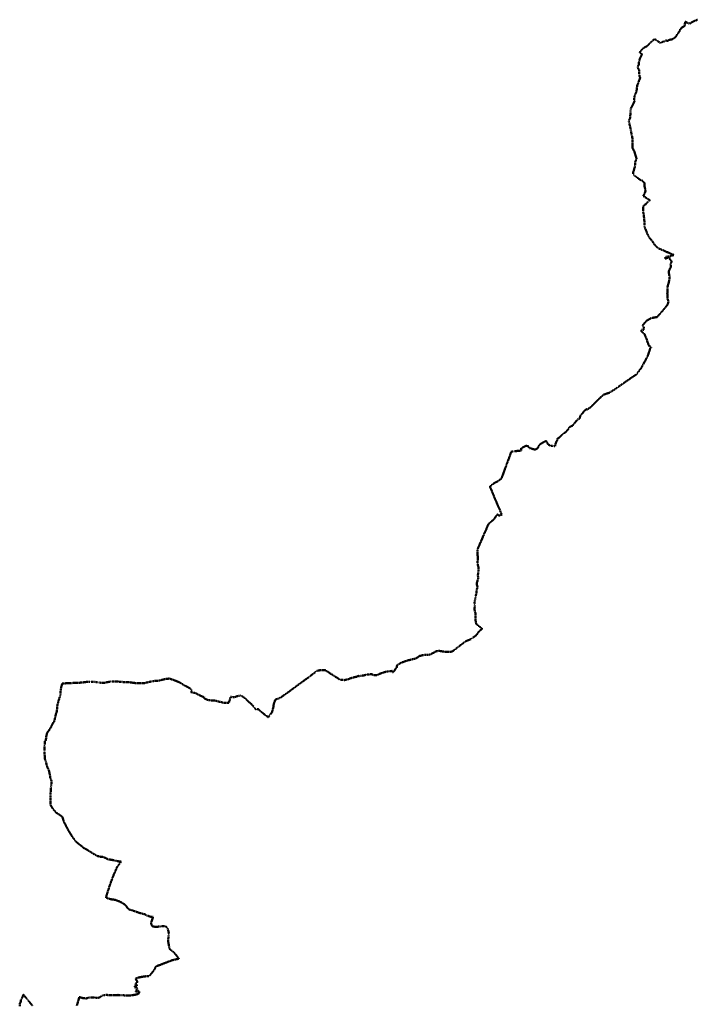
# Model space of a CAD drawing. Extents: x 6414462 to 7495468, y 5756825 to 5824657.
# Tile 2 of 54: x 6478564 to 6495265, y 5796793 to 5821131. Entities that reach past the tile are written whole.
import ezdxf

# ---------------------------------------------------------------- set-up
doc = ezdxf.new("R2010")
doc.units = 0
doc.linetypes.add('2324-2024 mdcp$0$DWUKROPK4-3', pattern=[3.48, 2, -0.46, 0.05, -0.46, 0.05, -0.46])
doc.linetypes.add('Lipnica teren 1$0$HIDDEN2', pattern=[0.1875, 0.125, -0.0625])
doc.layers.add('2324-2024 mdcp$0$GESJPO', color=7, linetype='Continuous', lineweight=50)
doc.layers.add('Lipnica teren 1$0$demontaże', color=1, linetype='Continuous', true_color=0xff0000)

# ---------------------------------------------------------------- blocks, each defined once
blk = doc.blocks.new('2324-2024 mdcp')
at = {"layer": '2324-2024 mdcp$0$GESJPO', "color": 7, "linetype": '2324-2024 mdcp$0$DWUKROPK4-3', "lineweight": 50}
for points in [[(6478564, 5796750), (6478570, 5796794), (6478570, 5796810), (6478572, 5796825), (6478580, 5796829), (6478590, 5796862), (6478594, 5796890), (6478596, 5796902), (6478600, 5796913), (6478603, 5796920), (6478637, 5796975), (6478645, 5797001), (6478655, 5797028), (6478654, 5797031), (6478656, 5797031), (6478658, 5797030), (6478729, 5796942), (6478802, 5796854), (6478873, 5796766)], [(6479976, 5796753), (6480007, 5796863), (6480026, 5796929), (6480038, 5796972), (6480081, 5796959), (6480120, 5796947), (6480124, 5796946), (6480133, 5796943), (6480211, 5796939), (6480231, 5796943), (6480269, 5796957), (6480290, 5796960), (6480352, 5796963), (6480384, 5796961), (6480454, 5796952), (6480482, 5796950), (6480503, 5796952), (6480533, 5796960), (6480573, 5796987), (6480602, 5797005), (6480621, 5797013), (6480652, 5797021), (6480675, 5797023), (6480711, 5797024), (6480865, 5797015), (6480936, 5797019), (6480956, 5797020), (6480992, 5797023), (6481111, 5797016), (6481281, 5797008), (6481291, 5797009), (6481452, 5797035), (6481453, 5797038), (6481476, 5797044), (6481488, 5797050), (6481511, 5797061), (6481522, 5797066), (6481513, 5797069), (6481511, 5797071), (6481510, 5797077), (6481515, 5797087), (6481524, 5797099), (6481502, 5797114), (6481487, 5797115), (6481460, 5797108), (6481447, 5797107), (6481437, 5797110), (6481427, 5797127), (6481431, 5797134), (6481455, 5797134), (6481464, 5797136), (6481467, 5797137), (6481473, 5797179), (6481465, 5797182), (6481457, 5797183), (6481454, 5797193), (6481448, 5797213), (6481442, 5797218), (6481439, 5797208), (6481425, 5797203), (6481423, 5797203), (6481405, 5797234), (6481413, 5797242), (6481419, 5797244), (6481458, 5797249), (6481465, 5797259), (6481461, 5797270), (6481449, 5797275), (6481431, 5797271), (6481430, 5797296), (6481438, 5797310), (6481463, 5797332), (6481470, 5797357), (6481460, 5797379), (6481450, 5797378), (6481443, 5797405), (6481434, 5797422), (6481428, 5797428), (6481444, 5797437), (6481466, 5797446), (6481467, 5797447), (6481478, 5797449), (6481495, 5797453), (6481516, 5797458), (6481548, 5797464), (6481588, 5797472), (6481692, 5797487), (6481702, 5797488), (6481716, 5797486), (6481756, 5797488), (6481782, 5797512), (6481840, 5797579), (6481886, 5797640), (6481937, 5797736), (6481962, 5797741), (6482043, 5797770), (6482192, 5797828), (6482258, 5797853), (6482312, 5797875), (6482352, 5797886), (6482434, 5797907), (6482438, 5797908), (6482495, 5797919), (6482498, 5797920), (6482436, 5798002), (6482396, 5798054), (6482384, 5798067), (6482294, 5798140), (6482275, 5798157), (6482271, 5798161), (6482268, 5798164), (6482265, 5798174), (6482234, 5798345), (6482233, 5798354), (6482233, 5798367), (6482245, 5798507), (6482249, 5798549), (6482249, 5798558), (6482247, 5798568), (6482228, 5798652), (6482224, 5798672), (6482195, 5798704), (6482192, 5798707), (6482188, 5798709), (6482144, 5798727), (6482137, 5798729), (6482128, 5798728), (6481946, 5798707), (6481934, 5798706), (6481863, 5798715), (6481856, 5798717), (6481839, 5798727), (6481829, 5798736), (6481825, 5798747), (6481813, 5798791), (6481814, 5798795), (6481819, 5798821), (6481826, 5798847), (6481827, 5798850), (6481835, 5798876), (6481860, 5798952), (6481858, 5798952), (6481852, 5798953), (6481810, 5798954), (6481777, 5798961), (6481752, 5798975), (6481699, 5798990), (6481691, 5798996), (6481671, 5799012), (6481626, 5799026), (6481553, 5799045), (6481551, 5799045), (6481542, 5799048), (6481539, 5799049), (6481491, 5799063), (6481433, 5799086), (6481395, 5799097), (6481332, 5799115), (6481285, 5799132), (6481257, 5799146), (6481233, 5799167), (6481205, 5799214), (6481193, 5799229), (6481156, 5799259), (6481151, 5799264), (6481131, 5799280), (6481085, 5799306), (6481049, 5799326), (6481026, 5799336), (6480965, 5799360), (6480949, 5799365), (6480923, 5799373), (6480905, 5799377), (6480894, 5799379), (6480847, 5799386), (6480819, 5799390), (6480799, 5799395), (6480766, 5799403), (6480748, 5799407), (6480719, 5799417), (6480705, 5799426), (6480698, 5799432), (6480698, 5799434), (6480727, 5799534), (6480766, 5799658), (6480795, 5799751), (6480882, 5799981), (6480930, 5800092), (6480934, 5800105), (6480976, 5800195), (6481014, 5800241), (6481047, 5800285), (6481069, 5800323), (6481056, 5800321), (6481051, 5800320), (6481007, 5800326), (6480930, 5800344), (6480838, 5800363), (6480771, 5800374), (6480743, 5800380), (6480732, 5800386), (6480705, 5800400), (6480676, 5800412), (6480639, 5800429), (6480636, 5800431), (6480630, 5800436), (6480557, 5800442), (6480495, 5800455), (6480410, 5800500), (6480235, 5800608), (6480213, 5800621), (6480131, 5800665), (6480105, 5800698), (6480036, 5800744), (6480027, 5800752), (6479954, 5800815), (6479870, 5800926), (6479864, 5800934), (6479863, 5800936), (6479784, 5801066), (6479767, 5801092), (6479746, 5801133), (6479746, 5801134), (6479686, 5801248), (6479650, 5801325), (6479624, 5801414), (6479623, 5801415), (6479622, 5801421), (6479594, 5801444), (6479549, 5801479), (6479518, 5801498), (6479513, 5801501), (6479477, 5801522), (6479463, 5801530), (6479384, 5801625), (6479378, 5801636), (6479334, 5801706), (6479327, 5801726), (6479322, 5801737), (6479324, 5801866), (6479325, 5801920), (6479326, 5802001), (6479331, 5802038), (6479336, 5802075), (6479335, 5802142), (6479341, 5802189), (6479348, 5802246), (6479348, 5802312), (6479340, 5802349), (6479323, 5802373), (6479317, 5802393), (6479315, 5802432), (6479313, 5802431), (6479314, 5802435), (6479313, 5802459), (6479292, 5802544), (6479287, 5802567), (6479276, 5802598), (6479270, 5802611), (6479259, 5802625), (6479246, 5802663), (6479232, 5802706), (6479231, 5802708), (6479226, 5802734), (6479211, 5802787), (6479203, 5802813), (6479198, 5802828), (6479186, 5802865), (6479183, 5802874), (6479181, 5802954), (6479178, 5803028), (6479178, 5803052), (6479179, 5803097), (6479181, 5803181), (6479185, 5803292), (6479187, 5803293), (6479197, 5803299), (6479207, 5803314), (6479210, 5803322), (6479221, 5803413), (6479239, 5803485), (6479244, 5803498), (6479246, 5803503), (6479258, 5803528), (6479262, 5803533), (6479265, 5803536), (6479278, 5803548), (6479285, 5803557), (6479307, 5803595), (6479337, 5803643), (6479366, 5803698), (6479374, 5803718), (6479375, 5803721), (6479377, 5803720), (6479393, 5803756), (6479404, 5803770), (6479410, 5803773), (6479414, 5803778), (6479423, 5803815), (6479444, 5803890), (6479447, 5803907), (6479457, 5803964), (6479473, 5804008), (6479475, 5804014), (6479479, 5804025), (6479480, 5804032), (6479486, 5804070), (6479490, 5804094), (6479490, 5804152), (6479489, 5804162), (6479512, 5804248), (6479512, 5804250), (6479513, 5804252), (6479533, 5804322), (6479537, 5804334), (6479547, 5804369), (6479553, 5804384), (6479571, 5804436), (6479571, 5804461), (6479571, 5804511), (6479574, 5804535), (6479576, 5804546), (6479582, 5804597), (6479604, 5804682), (6479614, 5804723), (6479627, 5804724), (6479640, 5804724), (6479750, 5804729), (6479803, 5804732), (6479838, 5804733), (6479936, 5804738), (6480075, 5804744), (6480090, 5804745), (6480095, 5804745), (6480102, 5804746), (6480162, 5804754), (6480179, 5804757), (6480228, 5804763), (6480239, 5804764), (6480256, 5804764), (6480303, 5804766), (6480316, 5804767), (6480378, 5804766), (6480403, 5804763), (6480421, 5804761), (6480457, 5804756), (6480502, 5804750), (6480558, 5804743), (6480587, 5804740), (6480619, 5804737), (6480623, 5804738), (6480647, 5804740), (6480668, 5804742), (6480715, 5804753), (6480745, 5804759), (6480756, 5804761), (6480776, 5804765), (6480827, 5804771), (6480835, 5804771), (6480844, 5804771), (6480864, 5804771), (6480894, 5804770), (6480901, 5804772), (6480973, 5804771), (6481119, 5804759), (6481125, 5804759), (6481167, 5804756), (6481271, 5804755), (6481433, 5804732), (6481512, 5804729), (6481522, 5804729), (6481628, 5804728), (6481789, 5804766), (6481871, 5804782), (6482010, 5804795), (6482048, 5804805), (6482058, 5804807), (6482092, 5804816), (6482169, 5804833), (6482227, 5804841), (6482242, 5804840), (6482244, 5804840), (6482247, 5804845), (6482277, 5804843), (6482306, 5804830), (6482354, 5804814), (6482429, 5804787), (6482466, 5804772), (6482518, 5804746), (6482556, 5804728), (6482606, 5804694), (6482671, 5804656), (6482771, 5804608), (6482798, 5804590), (6482799, 5804585), (6482806, 5804549), (6482818, 5804484), (6482829, 5804492), (6482830, 5804493), (6482834, 5804498), (6482891, 5804493), (6482982, 5804447), (6483051, 5804411), (6483135, 5804378), (6483135, 5804347), (6483213, 5804318), (6483260, 5804308), (6483291, 5804302), (6483310, 5804301), (6483338, 5804299), (6483381, 5804301), (6483406, 5804297), (6483444, 5804288), (6483477, 5804278), (6483522, 5804266), (6483534, 5804262), (6483570, 5804255), (6483624, 5804243), (6483642, 5804244), (6483733, 5804246), (6483742, 5804272), (6483743, 5804275), (6483743, 5804277), (6483767, 5804355), (6483778, 5804391), (6483811, 5804389), (6483871, 5804385), (6483878, 5804386), (6483951, 5804412), (6483972, 5804415), (6484037, 5804424), (6484156, 5804341), (6484169, 5804327), (6484191, 5804305), (6484195, 5804301), (6484233, 5804260), (6484304, 5804204), (6484362, 5804128), (6484392, 5804089), (6484409, 5804083), (6484423, 5804087), (6484466, 5804084), (6484470, 5804079), (6484560, 5804002), (6484628, 5803948), (6484666, 5803918), (6484672, 5803910), (6484681, 5803906), (6484692, 5803910), (6484698, 5803906), (6484701, 5803894), (6484705, 5803895), (6484713, 5803896), (6484798, 5804009), (6484802, 5804017), (6484837, 5804148), (6484837, 5804158), (6484843, 5804206), (6484842, 5804210), (6484862, 5804268), (6484872, 5804294), (6484882, 5804323), (6484884, 5804328), (6484927, 5804341), (6484974, 5804355), (6484997, 5804363), (6485006, 5804372), (6485041, 5804394), (6485094, 5804432), (6485161, 5804479), (6485205, 5804510), (6485247, 5804541), (6485362, 5804626), (6485467, 5804704), (6485474, 5804710), (6485525, 5804745), (6485564, 5804774), (6485673, 5804852), (6485682, 5804859), (6485684, 5804856), (6485730, 5804896), (6485766, 5804923), (6485927, 5805045), (6485937, 5805046), (6485942, 5805046), (6485994, 5805049), (6486099, 5805052), (6486115, 5805053), (6486194, 5805002), (6486195, 5805001), (6486196, 5805001), (6486196, 5805000), (6486223, 5804983), (6486293, 5804938), (6486330, 5804914), (6486479, 5804818), (6486487, 5804814), (6486516, 5804814), (6486551, 5804811), (6486574, 5804809), (6486600, 5804809), (6486618, 5804812), (6486636, 5804816), (6486640, 5804817), (6486695, 5804831), (6486717, 5804842), (6486755, 5804855), (6486789, 5804867), (6486840, 5804878), (6486869, 5804884), (6486905, 5804894), (6486937, 5804912), (6486939, 5804903), (6486945, 5804904), (6486956, 5804904), (6487018, 5804914), (6487095, 5804927), (6487159, 5804947), (6487259, 5804951), (6487263, 5804950), (6487322, 5804930), (6487338, 5804930), (6487369, 5804931), (6487404, 5804932), (6487456, 5804959), (6487566, 5804998), (6487643, 5805018), (6487667, 5805022), (6487739, 5805030), (6487773, 5805033), (6487785, 5805022), (6487782, 5805002), (6487791, 5805001), (6487797, 5805007), (6487831, 5805044), (6487867, 5805103), (6487888, 5805128), (6487889, 5805142), (6487891, 5805171), (6487909, 5805189), (6487998, 5805234), (6488021, 5805246), (6488142, 5805289), (6488323, 5805333), (6488335, 5805336), (6488364, 5805346), (6488422, 5805385), (6488446, 5805402), (6488556, 5805430), (6488645, 5805429), (6488659, 5805430), (6488670, 5805431), (6488720, 5805444), (6488768, 5805468), (6488824, 5805497), (6488845, 5805513), (6488850, 5805515), (6488883, 5805523), (6488922, 5805527), (6488954, 5805527), (6489032, 5805514), (6489049, 5805509), (6489145, 5805504), (6489194, 5805503), (6489227, 5805507), (6489253, 5805516), (6489270, 5805527), (6489285, 5805534), (6489351, 5805585), (6489365, 5805596), (6489467, 5805675), (6489475, 5805681), (6489556, 5805742), (6489576, 5805760), (6489595, 5805771), (6489661, 5805793), (6489719, 5805819), (6489731, 5805824), (6489782, 5805867), (6489788, 5805872), (6489817, 5805891), (6489822, 5805893), (6489824, 5805895), (6489836, 5805907), (6489840, 5805909), (6489851, 5805920), (6489862, 5805930), (6489875, 5805951), (6489894, 5805979), (6489928, 5806019), (6489989, 5806071), (6489992, 5806073), (6489991, 5806074), (6489988, 5806080), (6489986, 5806086), (6489947, 5806117), (6489933, 5806124), (6489904, 5806148), (6489879, 5806168), (6489854, 5806189), (6489850, 5806201), (6489836, 5806254), (6489832, 5806347), (6489829, 5806453), (6489834, 5806454), (6489801, 5806557), (6489816, 5806636), (6489806, 5806714), (6489839, 5806899), (6489851, 5806941), (6489855, 5806994), (6489858, 5807019), (6489875, 5807093), (6489879, 5807111), (6489864, 5807170), (6489861, 5807189), (6489893, 5807309), (6489893, 5807369), (6489892, 5807408), (6489897, 5807449), (6489898, 5807460), (6489903, 5807503), (6489904, 5807571), (6489905, 5807591), (6489896, 5807626), (6489885, 5807679), (6489884, 5807698), (6489883, 5807727), (6489887, 5807805), (6489885, 5807875), (6489879, 5807911), (6489880, 5808021), (6489879, 5808024), (6489876, 5808029), (6489878, 5808032), (6489881, 5808037), (6489882, 5808051), (6489890, 5808056), (6489900, 5808080), (6489909, 5808102), (6489942, 5808181), (6489961, 5808223), (6489967, 5808235), (6490025, 5808373), (6490088, 5808515), (6490112, 5808571), (6490129, 5808611), (6490137, 5808629), (6490148, 5808653), (6490153, 5808663), (6490158, 5808670), (6490192, 5808700), (6490202, 5808707), (6490222, 5808726), (6490287, 5808781), (6490298, 5808792), (6490323, 5808838), (6490342, 5808873), (6490370, 5808903), (6490402, 5808879), (6490438, 5808876), (6490483, 5808899), (6490463, 5808943), (6490441, 5808994), (6490434, 5809009), (6490406, 5809072), (6490399, 5809088), (6490379, 5809136), (6490309, 5809299), (6490304, 5809312), (6490262, 5809415), (6490261, 5809419), (6490237, 5809477), (6490235, 5809482), (6490192, 5809584), (6490192, 5809586), (6490190, 5809589), (6490223, 5809623), (6490253, 5809648), (6490284, 5809669), (6490304, 5809680), (6490317, 5809688), (6490338, 5809700), (6490366, 5809713), (6490381, 5809720), (6490417, 5809746), (6490445, 5809769), (6490474, 5809788), (6490525, 5809930), (6490660, 5810298), (6490718, 5810456), (6490726, 5810460), (6490739, 5810457), (6490777, 5810458), (6490812, 5810464), (6490878, 5810474), (6490886, 5810477), (6490957, 5810477), (6490959, 5810537), (6491024, 5810572), (6491084, 5810602), (6491156, 5810576), (6491158, 5810564), (6491159, 5810547), (6491295, 5810504), (6491357, 5810525), (6491405, 5810605), (6491433, 5810642), (6491576, 5810721), (6491632, 5810626), (6491704, 5810595), (6491799, 5810592), (6491816, 5810673), (6491855, 5810744), (6491861, 5810778), (6491888, 5810795), (6491907, 5810805), (6491957, 5810857), (6492022, 5810914), (6492076, 5810948), (6492170, 5811073), (6492233, 5811099), (6492356, 5811253), (6492402, 5811266), (6492424, 5811348), (6492484, 5811409), (6492512, 5811454), (6492571, 5811503), (6492589, 5811493), (6492679, 5811554), (6492729, 5811606), (6492748, 5811625), (6492793, 5811670), (6492831, 5811706), (6492930, 5811801), (6492981, 5811850), (6492994, 5811862), (6493015, 5811869), (6493150, 5811915), (6493174, 5811931), (6493233, 5811969), (6493237, 5811971), (6493303, 5812014), (6493317, 5812024), (6493340, 5812040), (6493366, 5812058), (6493370, 5812061), (6493386, 5812072), (6493403, 5812084), (6493405, 5812085), (6493436, 5812106), (6493440, 5812109), (6493452, 5812118), (6493485, 5812141), (6493499, 5812151), (6493501, 5812152), (6493517, 5812164), (6493550, 5812187), (6493584, 5812211), (6493589, 5812214), (6493638, 5812248), (6493644, 5812252), (6493654, 5812259), (6493680, 5812278), (6493693, 5812286), (6493737, 5812317), (6493764, 5812334), (6493778, 5812343), (6493784, 5812345), (6493792, 5812349), (6493795, 5812350), (6493799, 5812352), (6493801, 5812353), (6493820, 5812379), (6493839, 5812404), (6493859, 5812430), (6493922, 5812515), (6493934, 5812536), (6493941, 5812549), (6493953, 5812571), (6493967, 5812596), (6493970, 5812601), (6494006, 5812666), (6494030, 5812710), (6494052, 5812751), (6494089, 5812816), (6494113, 5812894), (6494152, 5813011), (6494176, 5813037), (6494176, 5813046), (6494123, 5813057), (6494102, 5813117), (6494080, 5813172), (6494067, 5813223), (6494042, 5813277), (6494009, 5813361), (6493928, 5813433), (6493935, 5813465), (6493991, 5813469), (6493991, 5813542), (6493962, 5813561), (6493967, 5813580), (6493990, 5813608), (6494055, 5813684), (6494064, 5813695), (6494179, 5813756), (6494187, 5813758), (6494322, 5813782), (6494326, 5813788), (6494450, 5813927), (6494454, 5813931), (6494467, 5813948), (6494479, 5813962), (6494489, 5813975), (6494492, 5813978), (6494499, 5813987), (6494508, 5813998), (6494511, 5814002), (6494521, 5814014), (6494545, 5814043), (6494564, 5814067), (6494568, 5814071), (6494575, 5814080), (6494603, 5814163), (6494600, 5814170), (6494580, 5814226), (6494577, 5814254), (6494574, 5814282), (6494574, 5814284), (6494574, 5814286), (6494574, 5814303), (6494574, 5814322), (6494574, 5814341), (6494573, 5814360), (6494574, 5814381), (6494574, 5814403), (6494575, 5814424), (6494576, 5814492), (6494584, 5814558), (6494595, 5814586), (6494597, 5814592), (6494602, 5814612), (6494607, 5814633), (6494611, 5814654), (6494616, 5814675), (6494621, 5814696), (6494628, 5814728), (6494631, 5814770), (6494620, 5814815), (6494606, 5814902), (6494631, 5814962), (6494660, 5815026), (6494652, 5815098), (6494682, 5815160), (6494650, 5815193), (6494612, 5815254), (6494609, 5815259), (6494539, 5815226), (6494519, 5815232), (6494526, 5815253), (6494532, 5815270), (6494633, 5815283), (6494682, 5815296), (6494733, 5815315), (6494579, 5815382), (6494529, 5815405), (6494429, 5815447), (6494347, 5815483), (6494271, 5815554), (6494263, 5815562), (6494199, 5815662), (6494183, 5815680), (6494138, 5815730), (6494089, 5815813), (6494088, 5815815), (6494011, 5816008), (6494010, 5816034), (6494007, 5816143), (6494002, 5816188), (6494001, 5816195), (6493998, 5816225), (6493997, 5816241), (6493994, 5816257), (6493985, 5816345), (6493974, 5816388), (6493974, 5816392), (6493974, 5816399), (6493975, 5816423), (6493975, 5816471), (6493978, 5816516), (6493995, 5816540), (6494017, 5816560), (6494029, 5816566), (6494045, 5816570), (6494055, 5816584), (6494090, 5816629), (6494139, 5816667), (6494133, 5816676), (6494066, 5816718), (6493977, 5816774), (6493991, 5816798), (6494008, 5816828), (6494021, 5816856), (6494028, 5816882), (6494035, 5816896), (6494040, 5816920), (6494029, 5816920), (6494027, 5816932), (6494009, 5817016), (6494012, 5817089), (6493953, 5817155), (6493897, 5817176), (6493843, 5817215), (6493831, 5817223), (6493749, 5817290), (6493744, 5817294), (6493732, 5817303), (6493730, 5817362), (6493737, 5817385), (6493758, 5817451), (6493766, 5817482), (6493772, 5817503), (6493776, 5817528), (6493779, 5817576), (6493782, 5817626), (6493791, 5817646), (6493814, 5817696), (6493791, 5817766), (6493774, 5817820), (6493760, 5817868), (6493715, 5817959), (6493708, 5818023), (6493708, 5818057), (6493710, 5818198), (6493682, 5818338), (6493658, 5818459), (6493657, 5818466), (6493630, 5818585), (6493621, 5818624), (6493657, 5818708), (6493660, 5818840), (6493673, 5818941), (6493702, 5818991), (6493715, 5819015), (6493718, 5819023), (6493737, 5819063), (6493758, 5819113), (6493754, 5819161), (6493758, 5819214), (6493759, 5819219), (6493773, 5819272), (6493810, 5819360), (6493811, 5819366), (6493813, 5819376), (6493829, 5819504), (6493871, 5819614), (6493901, 5819693), (6493884, 5819744), (6493878, 5819770), (6493880, 5819863), (6493875, 5819885), (6493845, 5819939), (6493837, 5819976), (6493863, 5820002), (6493872, 5820039), (6493868, 5820073), (6493896, 5820174), (6493945, 5820278), (6493899, 5820321), (6493894, 5820325), (6493937, 5820388), (6493971, 5820420), (6494041, 5820464), (6494052, 5820473), (6494061, 5820466), (6494080, 5820488), (6494127, 5820534), (6494140, 5820547), (6494197, 5820601), (6494232, 5820632), (6494252, 5820651), (6494255, 5820653), (6494321, 5820612), (6494352, 5820592), (6494370, 5820577), (6494397, 5820559), (6494405, 5820556), (6494411, 5820555), (6494415, 5820556), (6494437, 5820577), (6494469, 5820589), (6494481, 5820588), (6494514, 5820598), (6494522, 5820609), (6494530, 5820615), (6494547, 5820618), (6494570, 5820610), (6494584, 5820612), (6494590, 5820614), (6494634, 5820636), (6494684, 5820644), (6494690, 5820645), (6494698, 5820649), (6494763, 5820692), (6494769, 5820693), (6494783, 5820705), (6494803, 5820744), (6494827, 5820784), (6494836, 5820790), (6494843, 5820803), (6494852, 5820818), (6494872, 5820840), (6494875, 5820846), (6494877, 5820865), (6494887, 5820879), (6494893, 5820895), (6494908, 5820902), (6494914, 5820909), (6494918, 5820932), (6494967, 5820957), (6494992, 5820972), (6495004, 5820976), (6495008, 5820978), (6495010, 5820982), (6495008, 5820991), (6495003, 5821013), (6495000, 5821026), (6495007, 5821037), (6495012, 5821041), (6495015, 5821048), (6495010, 5821063), (6495017, 5821076), (6495025, 5821080), (6495030, 5821077), (6495041, 5821068), (6495067, 5821055), (6495079, 5821040), (6495084, 5821037), (6495089, 5821037), (6495106, 5821039), (6495120, 5821042), (6495140, 5821040), (6495145, 5821041), (6495162, 5821058), (6495179, 5821069), (6495258, 5821104), (6495321, 5821131)]]:
    blk.add_lwpolyline(points, dxfattribs=at)
blk = doc.blocks.new('Lipnica teren 1')
at = {"layer": 'Lipnica teren 1$0$demontaże', "linetype": 'Lipnica teren 1$0$HIDDEN2'}
blk.add_blockref('2324-2024 mdcp', (0, 0), dxfattribs=at)

msp = doc.modelspace()

# ---------------------------------------------------------------- block references
msp.add_blockref('Lipnica teren 1', (0, 0))

doc.saveas('drawing.dxf')
